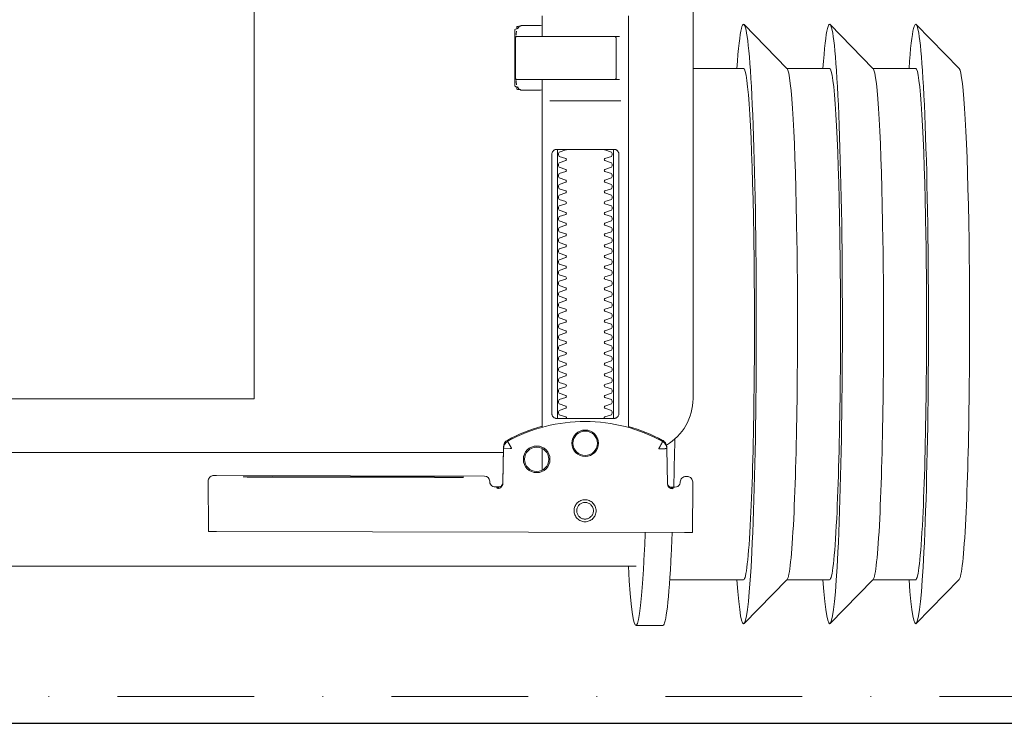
# Model space of a CAD drawing. Header units: millimetres. Extents: x -1893473 to 1546619, y -568027 to 942944.
# Tile 137 of 256: x 162002 to 162185, y -464744 to -464613. Entities that reach past the tile are written whole.
import ezdxf
from ezdxf.enums import TextEntityAlignment as Align

# ---------------------------------------------------------------- set-up
doc = ezdxf.new("R2010")
doc.units = ezdxf.units.MM
doc.header["$LTSCALE"] = 0.2
doc.linetypes.add('DASHDOT', pattern=[25.4, 12.7, -6.35, 0, -6.35])
doc.layers.get('0').update_dxf_attribs({"lineweight": 0})
for name, color, linetype, lineweight in [('!! 0_ Istn-sciany', 7, 'Continuous', 30), ('!! 0_Opis_pom', 9, 'Continuous', 13), ('!! 0_Osie', 1, 'DASHDOT', 13), ('!! 1_OPIS POM NOWE', 140, 'Continuous', 5), ('P-Opis nadproża', 150, 'Continuous', 9), ('P-Osie', 1, 'DASHDOT', 18)]:
    doc.layers.add(name, color=color, linetype=linetype, lineweight=lineweight)
doc.layers.add('!!_@ wypos sanit nd', color=7, linetype='Continuous', lineweight=0, plot=False)
doc.styles.add('ARIAL', font='tahoma.ttf')

# ---------------------------------------------------------------- blocks, each defined once
blk = doc.blocks.new('A$Cff2eaf8b')
for points in [[(-0.24945, 0.09108), (-0.24147, 0.09927)], [(-0.24136, 0.09113), (-0.23342, 0.09113), (-0.22548, 0.09927)], [(-0.22538, 0.09113), (-0.21743, 0.09113), (-0.2095, 0.09927)], [(-0.18941, 0.09963), (-0.19441, 0.09963)], [(-0.19567, 0.09113), (-0.20939, 0.09113)], [(-0.18941, 0.08863), (-0.04454, 0.08863), (-0.04035, 0.08853), (-0.03617, 0.08824), (-0.032, 0.08775), (-0.02786, 0.08707), (-0.02376, 0.08619), (-0.0197, 0.08513), (-0.0157, 0.08388), (-0.01176, 0.08244), (-0.00789, 0.08082), (-0.0041, 0.07902), (-0.0004, 0.07705), (0.0032, 0.0749), (0.0067, 0.0726), (0.01009, 0.07012), (0.01337, 0.0675)], [(-0.19839, 0.08237), (-0.11148, 0.08219)], [(-0.19594, 0.07411), (-0.19609, 0.07411), (-0.19639, 0.07411), (-0.19593, 0.07402), (-0.19578, 0.07396), (-0.19564, 0.07387), (-0.19551, 0.07376), (-0.1954, 0.07363), (-0.19532, 0.07349), (-0.19526, 0.07333), (-0.19523, 0.07317)], [(-0.16479, 0.06647), (-0.16466, 0.07302), (-0.16465, 0.07318), (-0.16461, 0.07333), (-0.16454, 0.07348), (-0.16445, 0.07361), (-0.16435, 0.07373), (-0.16422, 0.07383), (-0.16409, 0.07391), (-0.16394, 0.07396), (-0.16349, 0.07404), (-0.1638, 0.07405), (-0.16395, 0.07405)], [(-0.12195, 0.07209), (-0.15195, 0.07215)], [(-0.15195, 0.07205), (-0.12195, 0.07199)], [(-0.172, 0.07079), (-0.172, 0.06674)], [(-0.172, -0.01362), (-0.172, -0.00982)], [(0.16493, 0.0675), (-0.16477, 0.0675)], [(-0.172, 0.06279), (-0.172, -0.00182)], [(-0.1852, 0.06018), (-0.1852, 0.01218)], [(-0.1748, 0.01218), (-0.1748, 0.06018)], [(-0.11847, -0.0325), (-0.11847, 0.0575), (0.11153, 0.0575), (0.11153, -0.0325)], [(-0.17342, 0.00218), (-0.18659, 0.00218)], [(-0.172, 0.00012), (-0.17167, 0.00018), (-0.1682, 0.00018), (-0.1681, 0.00018), (-0.16799, 0.00016), (-0.16789, 0.00007), (-0.16779, 0.00006), (-0.16762, 0.00005), (-0.16752, 0.00005), (-0.16741, 0.00003), (-0.1673, -0.00004), (-0.16725, -0.00018), (-0.16725, -0.00044), (-0.16711, -0.00046), (-0.16701, -0.0005), (-0.16693, -0.00056), (-0.16688, -0.0007), (-0.16688, -0.01094), (-0.16692, -0.01107), (-0.16701, -0.01115), (-0.16725, -0.0112), (-0.16725, -0.01147), (-0.16728, -0.01157), (-0.16735, -0.01164), (-0.16746, -0.01168), (-0.16762, -0.01169), (-0.16775, -0.0117), (-0.16789, -0.01172), (-0.16797, -0.01179), (-0.16807, -0.01182), (-0.1682, -0.01182), (-0.17167, -0.01182), (-0.172, -0.01177)], [(-0.16829, 0.00017), (-0.16772, 0.00003), (-0.16738, -0.00042)], [(-0.18633, -0.00182), (-0.17526, -0.00182), (-0.17367, -0.00182)], [(-0.16723, -0.00083), (-0.16714, -0.00136), (-0.16713, -0.00163)], [(-0.24945, -0.00383), (-0.24147, -0.01202)], [(-0.24136, -0.00387), (-0.23342, -0.00387), (-0.22548, -0.01202)], [(-0.22538, -0.00387), (-0.21743, -0.00387), (-0.2095, -0.01202)], [(-0.2, -0.00387), (-0.20939, -0.00387)], [(-0.18633, -0.00982), (-0.18551, -0.00982), (-0.18567, -0.00972), (-0.1857, -0.00962)], [(-0.16713, -0.01002), (-0.16714, -0.01028), (-0.16723, -0.01081)], [(-0.16738, -0.01122), (-0.16772, -0.01167), (-0.16829, -0.01182)]]:
    blk.add_lwpolyline(points)
for points in [[(-0.19989, 0.08236), (-0.19995, 0.07336, 0.009369), (-0.19994, 0.07293), (-0.19992, 0.07276), (-0.19986, 0.07259), (-0.19979, 0.07243), (-0.19968, 0.07229), (-0.19955, 0.07217), (-0.19941, 0.07208), (-0.19924, 0.07201), (-0.19908, 0.07197), (-0.19895, 0.07196), (-0.1988, 0.07196)], [(-0.16413, 0.07389), (-0.16324, 0.07389), (-0.16303, 0.07386), (-0.16283, 0.0738), (-0.16264, 0.07369), (-0.16249, 0.07354), (-0.16237, 0.07337), (-0.16228, 0.07317), (-0.16225, 0.07297, 0.002299), (-0.16224, 0.07285, 0.40455), (-0.16124, 0.07188), (-0.11145, 0.07178), (-0.11127, 0.07178), (-0.11111, 0.07178), (-0.111, 0.07178), (-0.11083, 0.07179), (-0.11065, 0.07183), (-0.11049, 0.0719), (-0.11033, 0.072), (-0.1102, 0.07212), (-0.11009, 0.07227), (-0.11001, 0.07243), (-0.10996, 0.07261), (-0.10995, 0.07279), (-0.10997, 0.08178), (-0.10998, 0.08217)], [(-0.19576, 0.07395), (-0.19665, 0.07395, 0.282591), (-0.19754, 0.0734), (-0.19758, 0.07331), (-0.19761, 0.0732), (-0.19763, 0.07311), (-0.19764, 0.07296, -0.415352), (-0.19865, 0.07196)], [(-0.19623, 0.07426), (-0.19588, 0.0742), (-0.19555, 0.07399), (-0.19533, 0.07367), (-0.19523, 0.07332), (-0.19513, 0.06676), (-0.19513, 0.0667, 0.265347), (-0.19435, 0.06544, 0.125711), (-0.17997, 0.06173, 0.125711), (-0.16558, 0.06538, 0.26954), (-0.1648, 0.06667), (-0.16467, 0.07322), (-0.16464, 0.07344), (-0.16456, 0.07365), (-0.16444, 0.07383), (-0.16428, 0.07399), (-0.1641, 0.0741), (-0.16389, 0.07417), (-0.16368, 0.0742)], [(-0.15993, -0.0325), (-0.17249, -0.0325, 0.405519), (-0.172, -0.032), (-0.172, -0.0313, 0.414214), (-0.1725, -0.0308), (-0.1875, -0.0308, 0.414214), (-0.188, -0.0313), (-0.188, -0.032, 0.405519), (-0.18751, -0.0325), (-0.19, -0.0325, -0.414214), (-0.2, -0.0225), (-0.2, 0.0575, -0.266001), (-0.19506, 0.06612)], [(-0.19513, 0.06651), (-0.19511, 0.06632), (-0.19509, 0.06622), (-0.19506, 0.06612), (-0.19503, 0.06602), (-0.19498, 0.06592), (-0.19493, 0.06582), (-0.19488, 0.06573), (-0.19482, 0.06564), (-0.19475, 0.06556), (-0.19468, 0.06548), (-0.1946, 0.06541), (-0.19452, 0.06535), (-0.19443, 0.06529), (-0.19434, 0.06524), (-0.19358, 0.06483), (-0.19281, 0.06445), (-0.19203, 0.0641), (-0.19125, 0.06376), (-0.19045, 0.06345), (-0.18964, 0.06316), (-0.18882, 0.06289), (-0.188, 0.06265), (-0.188, -0.01362, 0.414214)], [(-0.172, 0.0626), (-0.17117, 0.06284), (-0.17034, 0.0631), (-0.16952, 0.06339), (-0.16872, 0.0637), (-0.16792, 0.06404), (-0.16713, 0.06439), (-0.16635, 0.06477), (-0.16558, 0.06518), (-0.16557, 0.06518, 0.269546), (-0.16479, 0.06647)], [(-0.18353, 0.01118, 0.182836), (-0.18364, 0.01127), (-0.18485, 0.01168, 0.050055), (-0.185, 0.01194), (-0.185, 0.01222, 0.050055), (-0.18485, 0.01248), (-0.18364, 0.01289, 0.719897), (-0.18364, 0.01327), (-0.18485, 0.01368, 0.050055), (-0.185, 0.01394), (-0.185, 0.01422, 0.050055), (-0.18485, 0.01448), (-0.18364, 0.01489, 0.719897), (-0.18364, 0.01527), (-0.18485, 0.01568, 0.050055), (-0.185, 0.01594), (-0.185, 0.01622, 0.050055), (-0.18485, 0.01648), (-0.18364, 0.01689, 0.719897), (-0.18364, 0.01727), (-0.18485, 0.01768, 0.050055), (-0.185, 0.01794), (-0.185, 0.01822, 0.050055), (-0.18485, 0.01848), (-0.18364, 0.01889, 0.719897), (-0.18364, 0.01927), (-0.18485, 0.01968, 0.050055), (-0.185, 0.01994), (-0.185, 0.02022, 0.050055), (-0.18485, 0.02048), (-0.18364, 0.02089, 0.719897), (-0.18364, 0.02127), (-0.18485, 0.02168, 0.050055), (-0.185, 0.02194), (-0.185, 0.02222, 0.050055), (-0.18485, 0.02248), (-0.18364, 0.02289, 0.719897), (-0.18364, 0.02327), (-0.18485, 0.02368, 0.050055), (-0.185, 0.02394), (-0.185, 0.02422, 0.050055), (-0.18485, 0.02448), (-0.18364, 0.02489, 0.719897), (-0.18364, 0.02527), (-0.18485, 0.02568, 0.050055), (-0.185, 0.02594), (-0.185, 0.02622, 0.050055), (-0.18485, 0.02648), (-0.18364, 0.02689, 0.719897), (-0.18364, 0.02727), (-0.18485, 0.02768, 0.050055), (-0.185, 0.02794), (-0.185, 0.02822, 0.050055), (-0.18485, 0.02848), (-0.18364, 0.02889, 0.719897), (-0.18364, 0.02927), (-0.18485, 0.02968, 0.050055), (-0.185, 0.02994), (-0.185, 0.03022, 0.050055), (-0.18485, 0.03048), (-0.18364, 0.03089, 0.719897), (-0.18364, 0.03127), (-0.18485, 0.03168, 0.050055), (-0.185, 0.03194), (-0.185, 0.03222, 0.050055), (-0.18485, 0.03248), (-0.18364, 0.03289, 0.719897), (-0.18364, 0.03327), (-0.18485, 0.03368, 0.050055), (-0.185, 0.03394), (-0.185, 0.03422, 0.050055), (-0.18485, 0.03448), (-0.18364, 0.03489, 0.719897), (-0.18364, 0.03527), (-0.18485, 0.03568, 0.050055), (-0.185, 0.03594), (-0.185, 0.03622, 0.050055), (-0.18485, 0.03648), (-0.18364, 0.03689, 0.719897), (-0.18364, 0.03727), (-0.18485, 0.03768, 0.050055), (-0.185, 0.03794), (-0.185, 0.03822, 0.050055), (-0.18485, 0.03848), (-0.18364, 0.03889, 0.719897), (-0.18364, 0.03927), (-0.18485, 0.03968, 0.050055), (-0.185, 0.03994), (-0.185, 0.04022, 0.050055), (-0.18485, 0.04048), (-0.18364, 0.04089, 0.719897), (-0.18364, 0.04127), (-0.18485, 0.04168, 0.050055), (-0.185, 0.04194), (-0.185, 0.04222, 0.050055), (-0.18485, 0.04248), (-0.18364, 0.04289, 0.719897), (-0.18364, 0.04327), (-0.18485, 0.04368, 0.050055), (-0.185, 0.04394), (-0.185, 0.04422, 0.050055), (-0.18485, 0.04448), (-0.18364, 0.04489, 0.719897), (-0.18364, 0.04527), (-0.18485, 0.04568, 0.050055), (-0.185, 0.04594), (-0.185, 0.04622, 0.050055), (-0.18485, 0.04648), (-0.18364, 0.04689, 0.719897), (-0.18364, 0.04727), (-0.18485, 0.04768, 0.050055), (-0.185, 0.04794), (-0.185, 0.04822, 0.050055), (-0.18485, 0.04848), (-0.18364, 0.04889, 0.719897), (-0.18364, 0.04927), (-0.18485, 0.04968, 0.050055), (-0.185, 0.04994), (-0.185, 0.05022, 0.050055), (-0.18485, 0.05048), (-0.18364, 0.05089, 0.719897), (-0.18364, 0.05127), (-0.18485, 0.05168, 0.050055), (-0.185, 0.05194), (-0.185, 0.05222, 0.050055), (-0.18485, 0.05248), (-0.18364, 0.05289, 0.719897), (-0.18364, 0.05327), (-0.18485, 0.05368, 0.050055), (-0.185, 0.05394), (-0.185, 0.05422, 0.050055), (-0.18485, 0.05448), (-0.18364, 0.05489, 0.719897), (-0.18364, 0.05527), (-0.18485, 0.05568, 0.050055), (-0.185, 0.05594), (-0.185, 0.05622, 0.050055), (-0.18485, 0.05648), (-0.18364, 0.05689, 0.719897), (-0.18364, 0.05727), (-0.18485, 0.05768, 0.050055), (-0.185, 0.05794), (-0.185, 0.05822, 0.050055), (-0.18485, 0.05848), (-0.18364, 0.05889, 0.719897), (-0.18364, 0.05927), (-0.18485, 0.05968, 0.050055), (-0.185, 0.05994), (-0.185, 0.06022, 0.050055), (-0.18485, 0.06048), (-0.18364, 0.06089, 0.474594), (-0.18353, 0.06118)], [(-0.17647, 0.06118, 0.474594), (-0.17636, 0.06089), (-0.17515, 0.06048, 0.050055), (-0.175, 0.06022), (-0.175, 0.05994, 0.050055), (-0.17515, 0.05968), (-0.17636, 0.05927, 0.719897), (-0.17636, 0.05889), (-0.17515, 0.05848, 0.050055), (-0.175, 0.05822), (-0.175, 0.05794, 0.050055), (-0.17515, 0.05768), (-0.17636, 0.05727, 0.719897), (-0.17636, 0.05689), (-0.17515, 0.05648, 0.050055), (-0.175, 0.05622), (-0.175, 0.05594, 0.050055), (-0.17515, 0.05568), (-0.17636, 0.05527, 0.719897), (-0.17636, 0.05489), (-0.17515, 0.05448, 0.050055), (-0.175, 0.05422), (-0.175, 0.05394, 0.050055), (-0.17515, 0.05368), (-0.17636, 0.05327, 0.719897), (-0.17636, 0.05289), (-0.17515, 0.05248, 0.050055), (-0.175, 0.05222), (-0.175, 0.05194, 0.050055), (-0.17515, 0.05168), (-0.17636, 0.05127, 0.719897), (-0.17636, 0.05089), (-0.17515, 0.05048, 0.050055), (-0.175, 0.05022), (-0.175, 0.04994, 0.050055), (-0.17515, 0.04968), (-0.17636, 0.04927, 0.719897), (-0.17636, 0.04889), (-0.17515, 0.04848, 0.050055), (-0.175, 0.04822), (-0.175, 0.04794, 0.050055), (-0.17515, 0.04768), (-0.17636, 0.04727, 0.719897), (-0.17636, 0.04689), (-0.17515, 0.04648, 0.050055), (-0.175, 0.04622), (-0.175, 0.04594, 0.050055), (-0.17515, 0.04568), (-0.17636, 0.04527, 0.719897), (-0.17636, 0.04489), (-0.17515, 0.04448, 0.050055), (-0.175, 0.04422), (-0.175, 0.04394, 0.050055), (-0.17515, 0.04368), (-0.17636, 0.04327, 0.719897), (-0.17636, 0.04289), (-0.17515, 0.04248, 0.050055), (-0.175, 0.04222), (-0.175, 0.04194, 0.050055), (-0.17515, 0.04168), (-0.17636, 0.04127, 0.719897), (-0.17636, 0.04089), (-0.17515, 0.04048, 0.050055), (-0.175, 0.04022), (-0.175, 0.03994, 0.050055), (-0.17515, 0.03968), (-0.17636, 0.03927, 0.719897), (-0.17636, 0.03889), (-0.17515, 0.03848, 0.050055), (-0.175, 0.03822), (-0.175, 0.03794, 0.050055), (-0.17515, 0.03768), (-0.17636, 0.03727, 0.719897), (-0.17636, 0.03689), (-0.17515, 0.03648, 0.050055), (-0.175, 0.03622), (-0.175, 0.03594, 0.050055), (-0.17515, 0.03568), (-0.17636, 0.03527, 0.719897), (-0.17636, 0.03489), (-0.17515, 0.03448, 0.050055), (-0.175, 0.03422), (-0.175, 0.03394, 0.050055), (-0.17515, 0.03368), (-0.17636, 0.03327, 0.719897), (-0.17636, 0.03289), (-0.17515, 0.03248, 0.050055), (-0.175, 0.03222), (-0.175, 0.03194, 0.050055), (-0.17515, 0.03168), (-0.17636, 0.03127, 0.719897), (-0.17636, 0.03089), (-0.17515, 0.03048, 0.050055), (-0.175, 0.03022), (-0.175, 0.02994, 0.050055), (-0.17515, 0.02968), (-0.17636, 0.02927, 0.719897), (-0.17636, 0.02889), (-0.17515, 0.02848, 0.050055), (-0.175, 0.02822), (-0.175, 0.02794, 0.050055), (-0.17515, 0.02768), (-0.17636, 0.02727, 0.719897), (-0.17636, 0.02689), (-0.17515, 0.02648, 0.050055), (-0.175, 0.02622), (-0.175, 0.02594, 0.050055), (-0.17515, 0.02568), (-0.17636, 0.02527, 0.719897), (-0.17636, 0.02489), (-0.17515, 0.02448, 0.050055), (-0.175, 0.02422), (-0.175, 0.02394, 0.050055), (-0.17515, 0.02368), (-0.17636, 0.02327, 0.719897), (-0.17636, 0.02289), (-0.17515, 0.02248, 0.050055), (-0.175, 0.02222), (-0.175, 0.02194, 0.050055), (-0.17515, 0.02168), (-0.17636, 0.02127, 0.719897), (-0.17636, 0.02089), (-0.17515, 0.02048, 0.050055), (-0.175, 0.02022), (-0.175, 0.01994, 0.050055), (-0.17515, 0.01968), (-0.17636, 0.01927, 0.719897), (-0.17636, 0.01889), (-0.17515, 0.01848, 0.050055), (-0.175, 0.01822), (-0.175, 0.01794, 0.050055), (-0.17515, 0.01768), (-0.17636, 0.01727, 0.719897), (-0.17636, 0.01689), (-0.17515, 0.01648, 0.050055), (-0.175, 0.01622), (-0.175, 0.01594, 0.050055), (-0.17515, 0.01568), (-0.17636, 0.01527, 0.719897), (-0.17636, 0.01489), (-0.17515, 0.01448, 0.050055), (-0.175, 0.01422), (-0.175, 0.01394, 0.050055), (-0.17515, 0.01368), (-0.17636, 0.01327, 0.719897), (-0.17636, 0.01289), (-0.17515, 0.01248, 0.050055), (-0.175, 0.01222), (-0.175, 0.01194, 0.050055), (-0.17515, 0.01168), (-0.17636, 0.01127, 0.182836), (-0.17647, 0.01118)], [(-0.1857, -0.00202), (-0.1857, -0.00962), (-0.1857, -0.00202), (-0.18567, -0.00192), (-0.18559, -0.00184), (-0.17696, -0.00182), (-0.16725, -0.00182, -0.414214), (-0.16705, -0.00202), (-0.16705, -0.00962, -0.414214), (-0.16725, -0.00982), (-0.18543, -0.00982), (-0.18553, -0.00978), (-0.1856, -0.00962)]]:
    blk.add_lwpolyline(points, format="xyb")
for points in [[(-0.17994, 0.08038), (-0.17974, 0.08037), (-0.17954, 0.08034), (-0.17935, 0.08029), (-0.17916, 0.08022), (-0.17897, 0.08013), (-0.1788, 0.08003), (-0.17864, 0.07991), (-0.17849, 0.07978), (-0.17836, 0.07963), (-0.17824, 0.07947), (-0.17814, 0.07929), (-0.17805, 0.07911), (-0.17798, 0.07892), (-0.17793, 0.07873), (-0.17791, 0.07853), (-0.1779, 0.07833), (-0.17791, 0.07813), (-0.17794, 0.07793), (-0.17799, 0.07773), (-0.17805, 0.07754), (-0.17814, 0.07736), (-0.17824, 0.07719), (-0.17836, 0.07703), (-0.1785, 0.07688), (-0.17865, 0.07675), (-0.17881, 0.07663), (-0.17898, 0.07652), (-0.17916, 0.07644), (-0.17935, 0.07637), (-0.17955, 0.07632), (-0.17975, 0.07629), (-0.17995, 0.07628), (-0.18015, 0.07629), (-0.18035, 0.07632), (-0.18054, 0.07637), (-0.18073, 0.07644), (-0.18091, 0.07653), (-0.18109, 0.07663), (-0.18125, 0.07675), (-0.18139, 0.07689), (-0.18153, 0.07704), (-0.18165, 0.0772), (-0.18175, 0.07737), (-0.18184, 0.07755), (-0.1819, 0.07774), (-0.18195, 0.07794), (-0.18198, 0.07813), (-0.18199, 0.07834), (-0.18198, 0.07854), (-0.18195, 0.07873), (-0.1819, 0.07893), (-0.18183, 0.07912), (-0.18175, 0.0793), (-0.18164, 0.07947), (-0.18152, 0.07963), (-0.18139, 0.07978), (-0.18124, 0.07992), (-0.18108, 0.08004), (-0.18091, 0.08014), (-0.18072, 0.08022), (-0.18053, 0.08029), (-0.18034, 0.08034), (-0.18014, 0.08037)], [(-0.17994, 0.07987), (-0.17979, 0.07987), (-0.17964, 0.07984), (-0.17949, 0.07981), (-0.17935, 0.07976), (-0.17921, 0.07969), (-0.17908, 0.07961), (-0.17896, 0.07952), (-0.17885, 0.07942), (-0.17874, 0.07931), (-0.17865, 0.07918), (-0.17858, 0.07905), (-0.17851, 0.07892), (-0.17846, 0.07877), (-0.17842, 0.07862), (-0.1784, 0.07847), (-0.17839, 0.07832), (-0.1784, 0.07817), (-0.17842, 0.07802), (-0.17846, 0.07787), (-0.17851, 0.07773), (-0.17858, 0.07759), (-0.17866, 0.07746), (-0.17875, 0.07734), (-0.17885, 0.07723), (-0.17896, 0.07712), (-0.17909, 0.07703), (-0.17922, 0.07696), (-0.17935, 0.07689), (-0.1795, 0.07684), (-0.17964, 0.0768), (-0.1798, 0.07678), (-0.17995, 0.07677), (-0.1801, 0.07678), (-0.18025, 0.07681), (-0.1804, 0.07684), (-0.18054, 0.07689), (-0.18068, 0.07696), (-0.18081, 0.07704), (-0.18093, 0.07713), (-0.18104, 0.07723), (-0.18114, 0.07734), (-0.18123, 0.07747), (-0.18131, 0.0776), (-0.18138, 0.07773), (-0.18143, 0.07788), (-0.18146, 0.07803), (-0.18149, 0.07818), (-0.18149, 0.07833), (-0.18149, 0.07848), (-0.18146, 0.07863), (-0.18143, 0.07878), (-0.18137, 0.07892), (-0.18131, 0.07906), (-0.18123, 0.07919), (-0.18114, 0.07931), (-0.18104, 0.07942), (-0.18092, 0.07952), (-0.1808, 0.07962), (-0.18067, 0.07969), (-0.18053, 0.07976), (-0.18039, 0.07981), (-0.18024, 0.07985), (-0.18009, 0.07987)], [(-0.17471, 0.06118), (-0.17462, 0.06118), (-0.17454, 0.06117), (-0.17445, 0.06115), (-0.17437, 0.06113), (-0.17428, 0.06109), (-0.1742, 0.06105), (-0.17413, 0.061), (-0.17406, 0.06095), (-0.174, 0.06088), (-0.17394, 0.06081), (-0.17389, 0.06072), (-0.17384, 0.06062), (-0.17381, 0.06052), (-0.17378, 0.06041), (-0.17376, 0.06029), (-0.17376, 0.06018), (-0.17376, 0.01218), (-0.17376, 0.01206), (-0.17378, 0.01195), (-0.17381, 0.01184), (-0.17384, 0.01173), (-0.17389, 0.01164), (-0.17394, 0.01155), (-0.174, 0.01148), (-0.17406, 0.01141), (-0.17413, 0.01135), (-0.1742, 0.01131), (-0.17428, 0.01126), (-0.17437, 0.01123), (-0.17445, 0.01121), (-0.17454, 0.01119), (-0.17462, 0.01118), (-0.17471, 0.01118), (-0.18529, 0.01118), (-0.18538, 0.01118), (-0.18547, 0.01119), (-0.18555, 0.01121), (-0.18564, 0.01123), (-0.18572, 0.01126), (-0.1858, 0.01131), (-0.18587, 0.01135), (-0.18594, 0.01141), (-0.18601, 0.01148), (-0.18606, 0.01155), (-0.18612, 0.01164), (-0.18616, 0.01173), (-0.1862, 0.01184), (-0.18623, 0.01195), (-0.18624, 0.01206), (-0.18625, 0.01218), (-0.18625, 0.06018), (-0.18624, 0.06029), (-0.18623, 0.06041), (-0.1862, 0.06052), (-0.18616, 0.06062), (-0.18612, 0.06072), (-0.18606, 0.06081), (-0.18601, 0.06088), (-0.18594, 0.06095), (-0.18587, 0.061), (-0.1858, 0.06105), (-0.18572, 0.06109), (-0.18564, 0.06113), (-0.18555, 0.06115), (-0.18547, 0.06117), (-0.18538, 0.06118), (-0.18529, 0.06118)]]:
    blk.add_lwpolyline(points, close=True)
for points in [[(-0.19436, 0.06548), (-0.19435, 0.06548), (-0.19435, 0.06548), (-0.19435, 0.06548), (-0.19435, 0.06548), (-0.19435, 0.06548), (-0.19435, 0.06548), (-0.19435, 0.06548), (-0.19435, 0.06548), (-0.19435, 0.06548), (-0.19435, 0.06548), (-0.19435, 0.06548), (-0.19435, 0.06548), (-0.19435, 0.06548), (-0.19435, 0.06548), (-0.19435, 0.06548), (-0.19435, 0.06548), (-0.19435, 0.06548), (-0.19435, 0.06548), (-0.19435, 0.06549), (-0.19435, 0.06549), (-0.19435, 0.06549), (-0.19435, 0.06549), (-0.19435, 0.06549), (-0.19435, 0.06549), (-0.19435, 0.0655), (-0.19435, 0.0655), (-0.19434, 0.0655), (-0.19434, 0.06551), (-0.19434, 0.06551), (-0.19434, 0.06552), (-0.19433, 0.06552), (-0.19433, 0.06553), (-0.19433, 0.06553), (-0.19433, 0.06554), (-0.19432, 0.06554), (-0.19432, 0.06555), (-0.19432, 0.06555), (-0.19432, 0.06556), (-0.19431, 0.06556), (-0.19431, 0.06557), (-0.19431, 0.06558), (-0.1943, 0.06558), (-0.1943, 0.06559), (-0.19429, 0.0656), (-0.19429, 0.06561), (-0.19429, 0.06561), (-0.19428, 0.06562), (-0.19428, 0.06563), (-0.19427, 0.06564), (-0.19427, 0.06565), (-0.19426, 0.06566), (-0.19426, 0.06566), (-0.19425, 0.06567), (-0.19425, 0.06568), (-0.19424, 0.06569), (-0.19424, 0.0657), (-0.19423, 0.06571), (-0.19423, 0.06572), (-0.19422, 0.06573), (-0.19422, 0.06574), (-0.19421, 0.06575), (-0.1942, 0.06576), (-0.1942, 0.06578), (-0.19419, 0.06579), (-0.19419, 0.0658), (-0.19418, 0.06581), (-0.19417, 0.06582), (-0.19417, 0.06583), (-0.19416, 0.06585), (-0.19415, 0.06586), (-0.19414, 0.06588), (-0.19413, 0.06591), (-0.19411, 0.06594), (-0.1941, 0.06596), (-0.19408, 0.06599), (-0.19407, 0.06602), (-0.19405, 0.06605), (-0.19395, 0.06623), (-0.19393, 0.06626), (-0.1939, 0.06633), (-0.19388, 0.06636), (-0.19386, 0.0664), (-0.19384, 0.06643), (-0.19382, 0.06646), (-0.1938, 0.0665), (-0.19378, 0.06653), (-0.19377, 0.06657), (-0.19376, 0.06659), (-0.19375, 0.0666), (-0.19375, 0.0666), (-0.19374, 0.06662), (-0.19373, 0.06663), (-0.19372, 0.06664), (-0.19372, 0.06665), (-0.19371, 0.06666), (-0.19371, 0.06667), (-0.19371, 0.06667), (-0.1937, 0.06668), (-0.1937, 0.06668), (-0.1937, 0.06668), (-0.1937, 0.06669), (-0.1937, 0.06669), (-0.1937, 0.0667), (-0.19369, 0.06671), (-0.19369, 0.06671), (-0.19369, 0.06672), (-0.19368, 0.06672), (-0.19368, 0.06672), (-0.19368, 0.06673), (-0.19367, 0.06673), (-0.19367, 0.06674), (-0.19367, 0.06674), (-0.19366, 0.06674), (-0.19365, 0.06675), (-0.19365, 0.06675), (-0.19364, 0.06676), (-0.19364, 0.06676), (-0.19364, 0.06676), (-0.19364, 0.06677), (-0.19363, 0.06677), (-0.19363, 0.06678), (-0.19363, 0.06678), (-0.19363, 0.06678), (-0.19363, 0.06679), (-0.19363, 0.06679), (-0.19363, 0.0668), (-0.19363, 0.0668), (-0.19363, 0.06681), (-0.19364, 0.06681), (-0.19364, 0.06681), (-0.19364, 0.06682), (-0.19364, 0.06682), (-0.19364, 0.06682), (-0.19365, 0.06682), (-0.19365, 0.06682), (-0.19365, 0.06682), (-0.19365, 0.06682), (-0.19365, 0.06682), (-0.19366, 0.06682), (-0.19366, 0.06682), (-0.19366, 0.06682), (-0.19366, 0.06682), (-0.19366, 0.06682), (-0.19367, 0.06682), (-0.19367, 0.06682), (-0.19367, 0.06682), (-0.19367, 0.06682), (-0.19367, 0.06682), (-0.19368, 0.06682), (-0.19368, 0.06682), (-0.19369, 0.06682), (-0.19369, 0.06682), (-0.19369, 0.06681), (-0.1937, 0.06681), (-0.1937, 0.06681), (-0.19371, 0.06681), (-0.19371, 0.06681), (-0.19371, 0.06681), (-0.19371, 0.06681), (-0.19372, 0.0668), (-0.19372, 0.0668), (-0.19373, 0.0668), (-0.19373, 0.0668), (-0.19374, 0.0668), (-0.19374, 0.0668), (-0.19374, 0.0668), (-0.19375, 0.0668), (-0.19375, 0.06681), (-0.19376, 0.06681), (-0.19376, 0.06681), (-0.19377, 0.06681), (-0.19377, 0.06681), (-0.19377, 0.06681), (-0.19377, 0.06681), (-0.19378, 0.06681), (-0.19378, 0.06681), (-0.19378, 0.06681), (-0.19378, 0.06681), (-0.19379, 0.06681), (-0.19379, 0.06681), (-0.19379, 0.06681), (-0.19379, 0.06681), (-0.1938, 0.06681), (-0.1938, 0.06681), (-0.19381, 0.06681), (-0.19381, 0.06681), (-0.19382, 0.06681), (-0.19383, 0.06681), (-0.19383, 0.06681), (-0.19384, 0.06681), (-0.19385, 0.06681), (-0.19385, 0.06681), (-0.19386, 0.06681), (-0.19387, 0.06681), (-0.19388, 0.06681), (-0.19389, 0.06681), (-0.19389, 0.0668), (-0.1939, 0.0668), (-0.19391, 0.0668), (-0.19392, 0.0668), (-0.19397, 0.0668), (-0.19398, 0.0668), (-0.19399, 0.0668), (-0.194, 0.0668), (-0.19401, 0.0668), (-0.19402, 0.0668), (-0.19403, 0.0668), (-0.19405, 0.0668), (-0.19406, 0.0668), (-0.19407, 0.0668), (-0.19408, 0.0668), (-0.19409, 0.0668), (-0.1941, 0.0668), (-0.19412, 0.0668), (-0.19417, 0.0668), (-0.19419, 0.0668), (-0.19421, 0.0668), (-0.19424, 0.0668), (-0.19426, 0.0668), (-0.19429, 0.0668), (-0.19431, 0.0668), (-0.19433, 0.0668), (-0.19436, 0.0668), (-0.19438, 0.06679), (-0.19455, 0.06679), (-0.19457, 0.06679), (-0.19459, 0.06679), (-0.19461, 0.06679), (-0.19463, 0.06679), (-0.19464, 0.06679), (-0.19465, 0.06679), (-0.19466, 0.06679), (-0.19467, 0.06679), (-0.19468, 0.06679), (-0.19469, 0.06679), (-0.1947, 0.06679), (-0.19471, 0.06679), (-0.19472, 0.06679), (-0.19473, 0.06679), (-0.19474, 0.06679), (-0.19474, 0.06679), (-0.19475, 0.06679), (-0.19476, 0.06679), (-0.19477, 0.06679), (-0.19478, 0.06679), (-0.19479, 0.06679), (-0.1948, 0.06679), (-0.1948, 0.06679), (-0.19481, 0.06679), (-0.19482, 0.06678), (-0.19483, 0.06678), (-0.19484, 0.06678), (-0.19484, 0.06678), (-0.19485, 0.06678), (-0.19486, 0.06678), (-0.19487, 0.06678), (-0.19487, 0.06678), (-0.19488, 0.06678), (-0.19489, 0.06678), (-0.1949, 0.06678), (-0.1949, 0.06678), (-0.19491, 0.06678), (-0.19492, 0.06678), (-0.19492, 0.06678), (-0.19493, 0.06678), (-0.19494, 0.06678), (-0.19494, 0.06678), (-0.19495, 0.06678), (-0.19496, 0.06678), (-0.19496, 0.06678), (-0.19497, 0.06678), (-0.19499, 0.06678), (-0.19499, 0.06678), (-0.195, 0.06678), (-0.195, 0.06678), (-0.19501, 0.06678), (-0.19501, 0.06678), (-0.19502, 0.06678), (-0.19502, 0.06678), (-0.19503, 0.06678), (-0.19503, 0.06678), (-0.19504, 0.06678), (-0.19504, 0.06678), (-0.19505, 0.06678), (-0.19505, 0.06678), (-0.19505, 0.06678), (-0.19506, 0.06678), (-0.19506, 0.06678), (-0.19507, 0.06678), (-0.19507, 0.06678), (-0.19507, 0.06678), (-0.19508, 0.06678), (-0.19508, 0.06678), (-0.19508, 0.06678), (-0.19509, 0.06678), (-0.19509, 0.06678), (-0.19509, 0.06678), (-0.1951, 0.06678), (-0.1951, 0.06678), (-0.1951, 0.06678), (-0.19511, 0.06678), (-0.19511, 0.06678), (-0.19511, 0.06678), (-0.19511, 0.06678), (-0.19511, 0.06678), (-0.19512, 0.06678), (-0.19512, 0.06678), (-0.19512, 0.06678), (-0.19512, 0.06678), (-0.19512, 0.06678), (-0.19512, 0.06678), (-0.19513, 0.06678), (-0.19513, 0.06677), (-0.19513, 0.06677), (-0.19513, 0.06677), (-0.19513, 0.06677), (-0.19513, 0.06677), (-0.19513, 0.06677), (-0.19513, 0.06677), (-0.19513, 0.06677), (-0.19513, 0.06677), (-0.19513, 0.06677), (-0.19513, 0.06677), (-0.19513, 0.06677), (-0.19513, 0.06677), (-0.19513, 0.06677), (-0.19513, 0.06677), (-0.19513, 0.06678), (-0.19513, 0.06678), (-0.19513, 0.06678), (-0.19513, 0.06678), (-0.19513, 0.06678), (-0.19513, 0.06678), (-0.19513, 0.06678), (-0.19513, 0.06678), (-0.19513, 0.06678), (-0.19513, 0.06678), (-0.19513, 0.06678), (-0.19513, 0.06678), (-0.19513, 0.06678), (-0.19513, 0.06678), (-0.19513, 0.06678), (-0.19513, 0.06677), (-0.19513, 0.06677, 0.269547)], [(-0.1648, 0.06671), (-0.16481, 0.06671), (-0.16485, 0.06672), (-0.16497, 0.06672), (-0.16603, 0.06675), (-0.16612, 0.06675), (-0.16616, 0.06675), (-0.1662, 0.06675), (-0.16623, 0.06676), (-0.16627, 0.06677), (-0.1663, 0.06675), (-0.1663, 0.06672), (-0.16628, 0.0667), (-0.16625, 0.06667), (-0.16623, 0.06663), (-0.16622, 0.0666), (-0.1662, 0.06657), (-0.16561, 0.06549), (-0.1656, 0.06545), (-0.16558, 0.06542, 0.269546)]]:
    blk.add_lwpolyline(points, format="xyb", close=True)
for centre, radius in [((-0.17096, 0.06877), 0.00247), ((-0.17096, 0.06877), 0.00227), ((-0.17997, 0.06579), 0.00247), ((-0.17997, 0.06579), 0.00227)]:
    blk.add_circle(centre, radius)
for centre, major_axis, ratio, start_param, end_param in [((-0.24136, 0.04363), (0, 0.0557), 0.04256, 5.733752, 6.988802), ((-0.22538, 0.04363), (0, 0.0557), 0.04256, 5.733752, 6.988802), ((-0.20939, 0.04363), (0, 0.0557), 0.04256, 5.733752, 6.988802), ((-0.18941, 0.04363), (0, 0.056), 0.04256, 5.645661, 6.988802), ((-0.19441, 0.04363), (0, 0.056), 0.04256, 0, 0.705617), ((-0.24936, 0.04363), (0, 0.0475), 0.04256, 0.043665, 0.705617), ((-0.24136, 0.04363), (0, 0.0475), 0.04256, 0, 0.705617), ((-0.23337, 0.04363), (0, 0.0475), 0.04256, 0.043665, 0.705617), ((-0.22538, 0.04363), (0, 0.0475), 0.04256, 0, 0.705617), ((-0.21739, 0.04363), (0, 0.0475), 0.04256, 0.043665, 0.705617), ((-0.20939, 0.04363), (0, 0.0475), 0.04256, 0, 0.705617), ((-0.24136, 0.04363), (0, 0.0557), 0.04256, 0.705617, 3.691026), ((-0.22538, 0.04363), (0, 0.0557), 0.04256, 0.705617, 3.691026), ((-0.20939, 0.04363), (0, 0.0557), 0.04256, 0.705617, 3.691026), ((-0.19441, 0.04363), (0, 0.056), 0.04256, 0.705617, 0.806963), ((-0.18941, 0.04363), (0, 0.056), 0.04256, 0.705617, 0.807212), ((-0.19839, 0.08235), (-0.0015, 0), 0.008726, 4.712674, 6.283151), ((-0.11148, 0.08218), (-0.0015, 0), 0.008726, 3.141878, 4.712682), ((-0.24936, 0.04363), (0, 0.0475), 0.04256, 0.705617, 3.097928), ((-0.24136, 0.04363), (0, 0.0475), 0.04256, 0.705617, 3.141593), ((-0.23337, 0.04363), (0, 0.0475), 0.04256, 0.705617, 3.097928), ((-0.22538, 0.04363), (0, 0.0475), 0.04256, 0.705617, 3.141593), ((-0.21739, 0.04363), (0, 0.0475), 0.04256, 0.705617, 3.097928), ((-0.20939, 0.04363), (0, 0.0475), 0.04256, 0.705617, 3.141593), ((-0.19664, 0.07495), (-0.000002, -0.001), 0.000289, 6.274459, 6.283185), ((-0.19441, 0.04363), (0, 0.056), 0.04256, 0.998527, 1.179108), ((-0.16324, 0.07489), (-0.000002, -0.001), 0.000289, 6.274459, 6.283185), ((-0.19879, 0.07296), (-0.000011, -0.001), 0.706875, 0, 0.012337), ((-0.19844, 0.07196), (-0.000501, 0.000001), 0.008726, 0.786107, 1.14947), ((-0.19864, 0.07296), (-0.000006, -0.001), 0.408573, 0, 0.00956), ((-0.15195, 0.0721), (0.0055, -0.00001), 0.008726, 1.571085, 4.712678), ((-0.12195, 0.07204), (0.0055, -0.00001), 0.008726, 4.712678, 7.854271), ((-0.19463, 0.06658), (-0.0005, -0.000008), 0.017454, 0, 0.000137), ((-0.1653, 0.06668), (0.0005, -0.00001), 0.000006, 6.282744, 6.283185), ((-0.1852, 0.06018), (0, 0.001), 0.000289, 4.712389, 6.283185), ((-0.1748, 0.06018), (0, -0.001), 0.000289, 1.570796, 3.141593), ((-0.1852, 0.01218), (0, -0.001), 0.000289, 0, 1.570796), ((-0.1748, 0.01218), (0, -0.001), 0.000289, 0, 1.570796), ((-0.16763, -0.00015), (0.000004, 0.0002), 0.133184, 0.00502, 0.005026), ((-0.16723, -0.00065), (0.000013, 0.0002), 0.223, 0.006306, 0.006351), ((-0.16763, -0.01149), (0.000004, -0.0002), 0.133184, 6.278107, 6.278112), ((-0.16723, -0.011), (0.000013, -0.0002), 0.223, 6.276731, 6.276777)]:
    blk.add_ellipse(centre, major_axis=major_axis, ratio=ratio, start_param=start_param, end_param=end_param)
blk = doc.blocks.new('BLOK OSI')
at = {"layer": 'P-Osie'}
blk.add_lwpolyline([(48639.258, -194702.088), (55442.285, -194702.088)], dxfattribs=at)
blk = doc.blocks.new('A$C2EB40A8D')
at = {"layer": '!! 0_ Istn-sciany'}
blk.add_lwpolyline([(-2781.12989, 29657.51397), (-221.12989, 29657.51397)], dxfattribs=at)
at = {"layer": '!! 0_Osie', "xscale": 10, "yscale": 10, "zscale": 10}
blk.add_blockref('BLOK OSI', (-516748.24414, 1976683.397), dxfattribs=at)
at = {"layer": '!!_@ wypos sanit nd', "xscale": 1000, "yscale": 1000, "zscale": 1000, "rotation": 180}
blk.add_blockref('A$Cff2eaf8b', (-1741.13183, 29775.33397), dxfattribs=at)
at = {"layer": '!! 0_Opis_pom', "ltscale": 0.7, "style": 'ARIAL'}
for tag, p in [('B1,21', (-891.77727, 31796.97458)), ('A1,16', (-13651.31084, 31587.95236)), ('B1,19', (-5798.61305, 31587.22944)), ('B1/17', (-9701.43347, 31565.05244)), ('1,23', (10805.41388, 31565.05244)), ('1,22', (4526.58954, 31507.65132)), ('A1,1', (-16866.13618, 31459.3792)), ('B1,18', (-7791.62894, 31330.08444)), ('B1,20', (-2961.4347, 31167.05787)), ('A1,6', (-19287.17717, 30923.71998)), ('B1,1', (14135.63445, 30913.92963)), ('B1,3', (17346.74696, 30023.81022)), ('B1,4', (29817.71501, 29157.67457)), ('A1,5', (-23454.5385, 28820.77901)), ('A1,2', (-17502.57721, 28602.57524)), ('B1,2D', (2616.16402, 28559.52261)), ('A1,15', (-13651.31084, 28261.46046)), ('B1,4', (29883.58177, 28158.35876)), ('B1,2B', (18801.54781, 27650.12382)), ('B1,2A', (13086.7373, 27376.04393)), ('A1,3', (-16846.27912, 25980.40356)), ('B1,8', (9089.53994, 25356.27639)), ('B1,6', (31915.87888, 23754.79829)), ('A1,4', (-24010.17576, 23559.17399)), ('B1,14', (-11621.32288, 23261.44183)), ('B1,13', (-3080.55208, 22924.09997)), ('B1,5', (29245.49088, 22896.69268)), ('B1,10', (3982.60923, 22874.21277)), ('B1,9', (5634.43488, 22623.92098)), ('B1,2C', (13327.26639, 22378.5328)), ('B1,7', (16398.41175, 22348.28836)), ('B1,11', (5553.20442, 20939.83877)), ('B1,12', (3693.27174, 20628.72148)), ('C1,3', (5969.08376, 16336.01084)), ('C1,2', (11955.93711, 11671.55655)), ('C1,1', (15659.17205, 11415.94196)), ('C1,4', (5140.00888, 9205.5831)), ('C1,5', (5680.4486, 6154.54995)), ('C1,10', (16327.05085, 6080.66085)), ('C1,9', (16526.57171, 3173.45283)), ('C1,6', (6367.37903, 2771.84181)), ('D0,18', (-1981.87701, -110.73158)), ('D0,7', (-13531.42299, -1159.67649)), ('C1,7', (7275.77161, -1303.00991)), ('D0,17', (2064.87671, -1345.69113)), ('D0,3', (-9324.21674, -1442.63631)), ('D0,6', (-17529.61851, -1957.37463)), ('D0,10', (-21369.4432, -2140.60378)), ('D,09', (-12990.08379, -2746.32902)), ('D0,2', (-5516.19514, -3101.87722)), ('D0,16', (2266.73061, -3284.15369)), ('D0,8', (-14357.79539, -3567.69719)), ('D0,5', (-10461.54478, -3629.26575)), ('D0,4', (-8396.53404, -4353.7937)), ('D0,15', (1974.41895, -5205.84774)), ('D0,1', (-5633.49598, -5662.48534)), ('D0,11', (-23334.09291, -6045.78706)), ('D0,12', (-22436.85763, -9302.9678)), ('D0,13', (-22436.85763, -11581.16526)), ('D0,14', (-13645.94445, -11884.57769))]:
    blk.add_attdef(tag, text='', height=119.68, dxfattribs=at).set_placement(p, align=Align.MIDDLE_CENTER)
at = {"layer": '!! 1_OPIS POM NOWE', "style": 'ARIAL'}
for tag, p in [('C1.7A', (7769.3756, 685.765)), ('C1.7C', (7655.80151, -2045.04756)), ('C1.8B', (10935.93068, -2107.41983)), ('C1.8A', (13897.39715, -2120.69016)), ('C1.7B', (8274.43201, -3270.18959)), ('E1.2', (16701.02923, -5331.07351)), ('E1.5E', (21974.23379, -5463.99012)), ('E1.5D', (24989.27391, -5785.36474)), ('E1.1', (8357.81567, -5851.01076)), ('E1.5C', (25222.53959, -6394.64172)), ('E1.5B', (27694.70831, -7009.86571)), ('E1.6', (5279.46063, -8141.28746)), ('E1.5A', (25547.9555, -8495.18994)), ('E1.5G', (23977.19473, -9792.46695)), ('E1.5F', (22414.7084, -9822.66389)), ('E1,4', (13935.69867, -10458.20073)), ('E1.5L', (28030.8296, -11267.7725)), ('E1.3', (5639.18862, -11994.01941)), ('E1.5H', (23988.49716, -12231.38049)), ('E1.5K', (27714.73934, -12977.98364)), ('E1.5I', (22290.68736, -13989.9049)), ('E1.5J', (27095.71534, -16088.17469))]:
    blk.add_attdef(tag, text='', height=119.68, dxfattribs=at).set_placement(p, align=Align.MIDDLE_CENTER)

msp = doc.modelspace()

# ---------------------------------------------------------------- block references
at = {"layer": 'P-Opis nadproża', "color": 4}
msp.add_blockref('A$C2EB40A8D', (163667.94092, -494401.63474), dxfattribs=at)

doc.saveas('drawing.dxf')
